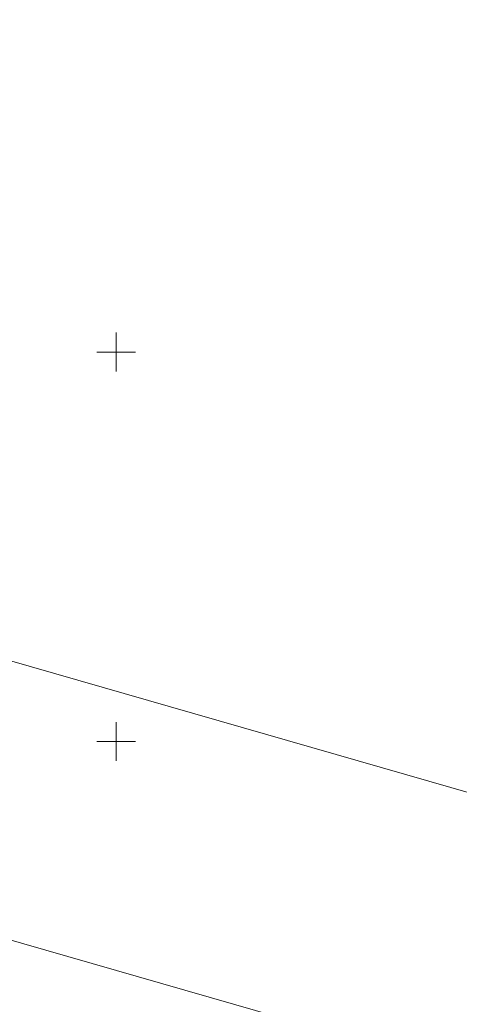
# Model space of a CAD drawing. Header units: metres. Extents: x 7482748 to 7484637, y 5684406 to 5687014.
# Tile 33 of 180: x 7483188 to 7483244, y 5685216 to 5685343. Entities that reach past the tile are written whole.
import ezdxf

# ---------------------------------------------------------------- set-up
doc = ezdxf.new("R2010")
doc.units = ezdxf.units.M
doc.header["$MEASUREMENT"] = 0
doc.linetypes.add('1', pattern=[1.5, 1, -0.5])
doc.layers.add('_Podzial_sekcyjny_krzyze', color=7, linetype='1', lineweight=13)
doc.layers.add('_ramki_nieplotowane', color=7, linetype='Continuous', lineweight=0, plot=False)

msp = doc.modelspace()

# ---------------------------------------------------------------- linework, layer by layer
at = {"layer": '_Podzial_sekcyjny_krzyze', "linetype": 'Continuous'}
for p, q in [((7483200, 5685297.5), (7483200, 5685302.5)), ((7483197.5, 5685300), (7483202.5, 5685300)), ((7483200, 5685247.5), (7483200, 5685252.5)), ((7483197.5, 5685250), (7483202.5, 5685250))]:
    msp.add_line(p, q, dxfattribs=at)
at = {"layer": '_ramki_nieplotowane', "color": 3, "linetype": 'Continuous', "lineweight": 0, "flags": 128}
for points in [[(7482977.55, 5685284.54), (7483263.01, 5685202.51), (7483379.14, 5685606.66), (7483093.69, 5685688.69), (7482977.55, 5685284.54)], [(7482859.59, 5684916.76), (7483145.04, 5684834.73), (7483261.18, 5685238.87), (7482975.72, 5685320.9), (7482859.59, 5684916.76)]]:
    msp.add_lwpolyline(points, close=True, dxfattribs=at)

doc.saveas('drawing.dxf')
